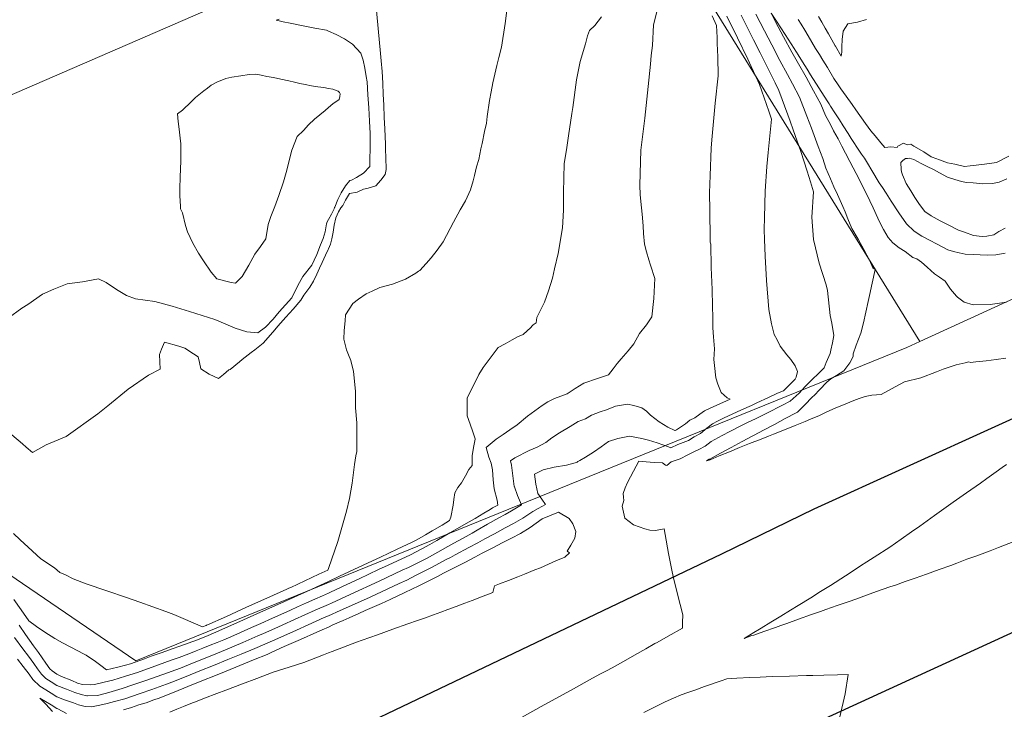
# Model space of a CAD drawing. Header units: inches. Extents: x 11351264 to 11356330, y 6702313 to 6706468.
# Tile 23 of 160: x 11352386 to 11352749, y 6703900 to 6704154. Entities that reach past the tile are written whole.
import ezdxf

# ---------------------------------------------------------------- set-up
doc = ezdxf.new("R2010")
doc.units = ezdxf.units.IN
doc.header["$MEASUREMENT"] = 0
doc.layers.add('Shumate_Contours_clip1', color=7, linetype='Continuous', lineweight=0)
doc.layers.add('Shumate_Parcels_clip1', color=7, linetype='Continuous', lineweight=0)
doc.layers.add('Shumate_Streets_clip1', color=7, linetype='Continuous')

msp = doc.modelspace()

# ---------------------------------------------------------------- linework, layer by layer
at = {"layer": 'Shumate_Contours_clip1'}
for points, elevation in [([(11352566.19, 6704160.92), (11352565.12, 6704152.42), (11352563.84, 6704143.61), (11352562.83, 6704139.88), (11352562.06, 6704136.84), (11352560.55, 6704130.55), (11352559.97, 6704127.23), (11352559.4, 6704123.99), (11352558.55, 6704118.16), (11352558.21, 6704115.64), (11352557.53, 6704112.54), (11352556.6, 6704108.2), (11352556.19, 6704106.18), (11352555.37, 6704102.31), (11352554.61, 6704099.59), (11352553.85, 6704096.39), (11352553.32, 6704094.34), (11352552.38, 6704091.06), (11352550.46, 6704087.02), (11352548.53, 6704083.71), (11352546.13, 6704079.11), (11352542.25, 6704071.87), (11352540.1, 6704068.88), (11352537.85, 6704066.01), (11352535.99, 6704063.93), (11352533.7, 6704061.36), (11352533.14, 6704061.14), (11352532.22, 6704060.36), (11352528.47, 6704058.15), (11352523.61, 6704056.35), (11352518.9, 6704055.12), (11352516.14, 6704053.72), (11352513.87, 6704052.79), (11352511.12, 6704050.77), (11352509.01, 6704049.19), (11352506.34, 6704044.97), (11352506.14, 6704042.85), (11352505.86, 6704039.25), (11352505.71, 6704036.1), (11352506.72, 6704032.18), (11352507.38, 6704030.29), (11352508.26, 6704028.16), (11352509.27, 6704024.11), (11352509.6, 6704020.59), (11352510.02, 6704016.81), (11352510.04, 6704010.78), (11352510.44, 6704005.18), (11352510.44, 6703998.94), (11352510.44, 6703994.71), (11352510.17, 6703993.04), (11352509.67, 6703989.81), (11352508.76, 6703982.96), (11352507.73, 6703977.39), (11352506.62, 6703972.66), (11352503.48, 6703961.43), (11352500, 6703951.52), (11352499.81, 6703950.98), (11352496.46, 6703949.41), (11352486.18, 6703944.59), (11352485.45, 6703944.26), (11352484.67, 6703943.91), (11352477.26, 6703940.58), (11352469.84, 6703937.24), (11352462.42, 6703933.9), (11352455.23, 6703930.66), (11352455.08, 6703930.6), (11352454.92, 6703930.54), (11352453.63, 6703930.08), (11352443.06, 6703934.58), (11352440.15, 6703935.74), (11352430.56, 6703939.17), (11352425.56, 6703940.89), (11352418.34, 6703943.34), (11352410.75, 6703945.92), (11352406, 6703947.7), (11352403.12, 6703949.16), (11352401.01, 6703950.1), (11352399.11, 6703951.76), (11352394.04, 6703955.07), (11352389.35, 6703959.41), (11352386.41, 6703962.11), (11352383.92, 6703964.47)], 1424), ([(11352517.68, 6704157.15), (11352518.42, 6704149.24), (11352519.06, 6704142.7), (11352519.42, 6704138.66), (11352519.78, 6704134.71), (11352520.02, 6704130.38), (11352520.23, 6704126.17), (11352520.38, 6704122.44), (11352520.6, 6704117.73), (11352520.8, 6704113.5), (11352521.04, 6704107.97), (11352521.09, 6704105.92), (11352521.2, 6704103.01), (11352521.23, 6704098.63), (11352520.9, 6704096.7), (11352519.28, 6704094.64), (11352517.48, 6704092.55), (11352514.61, 6704091.66), (11352512.91, 6704091.3), (11352510.56, 6704090.28), (11352507.83, 6704089.72), (11352506.25, 6704087.33), (11352505.29, 6704085.35), (11352504.64, 6704084.47), (11352503.78, 6704082.98), (11352502.7, 6704080.78), (11352502.09, 6704078.08), (11352501.71, 6704075.48), (11352501.29, 6704073), (11352500.75, 6704071.06), (11352500, 6704069.33), (11352499.89, 6704069.07), (11352498.98, 6704067.06), (11352497.69, 6704064.27), (11352496.75, 6704062.21), (11352495.78, 6704060.06), (11352494.52, 6704057.39), (11352493.22, 6704055.17), (11352490.93, 6704052.22), (11352489.79, 6704050.39), (11352487.02, 6704047.11), (11352485.71, 6704045.68), (11352484.34, 6704044.13), (11352481.43, 6704040.81), (11352480.22, 6704039.44), (11352476.98, 6704035.7), (11352475.96, 6704034.59), (11352472.87, 6704032.1), (11352471.55, 6704031.11), (11352468.26, 6704028.5), (11352467.27, 6704027.72), (11352463.75, 6704024.93), (11352463.35, 6704024.69), (11352461.29, 6704023.01), (11352459.49, 6704021.56), (11352456.11, 6704023.19), (11352453.05, 6704025.1), (11352452.56, 6704027.45), (11352452.01, 6704029.52), (11352450.26, 6704030.68), (11352447.09, 6704032.76), (11352444.92, 6704033.47), (11352439.6, 6704034.96), (11352438.51, 6704032.31), (11352437.78, 6704030.38), (11352438.03, 6704024.97), (11352433.75, 6704022.76), (11352426.23, 6704017.59), (11352418.78, 6704011.52), (11352415, 6704008.56), (11352403.34, 6704000.23), (11352396.04, 6703997.11), (11352390.93, 6703994.28), (11352388.67, 6703996.23), (11352387.26, 6703997.45), (11352383.42, 6704000.76)], 1426), ([(11352621.11, 6704157.22), (11352619.75, 6704151.84), (11352619.36, 6704144.3), (11352618.93, 6704140.62), (11352618.72, 6704137.39), (11352617.8, 6704129.11), (11352617.57, 6704126.87), (11352616.54, 6704117.47), (11352615.13, 6704105.73), (11352614.76, 6704092.75), (11352614.82, 6704089.29), (11352615.34, 6704084.44), (11352615.56, 6704082.12), (11352615.97, 6704077.76), (11352616.16, 6704075.02), (11352616.49, 6704071.08), (11352617.22, 6704068.25), (11352618.03, 6704065.28), (11352618.67, 6704063.28), (11352620.23, 6704058.36), (11352619.86, 6704051.03), (11352619.17, 6704044.24), (11352617.15, 6704041.28), (11352614.68, 6704038.13), (11352612.55, 6704034.27), (11352610.5, 6704031.69), (11352607.92, 6704028.84), (11352606.4, 6704027.12), (11352604.91, 6704025.15), (11352603.21, 6704022.91), (11352599.16, 6704021.57), (11352594.12, 6704019.86), (11352590.97, 6704017.92), (11352587.96, 6704015.94), (11352585.63, 6704015.04), (11352583.29, 6704014.15), (11352580.87, 6704012.95), (11352578.74, 6704011.58), (11352576.01, 6704009.69), (11352573.37, 6704007.66), (11352569.57, 6704004.54), (11352566.88, 6704002.63), (11352564.35, 6704000.91), (11352561.84, 6703999.15), (11352558.15, 6703996.18), (11352559.09, 6703992.61), (11352559.92, 6703990.33), (11352560.51, 6703987.95), (11352560.66, 6703984.24), (11352561.04, 6703980.93), (11352562.16, 6703976.71), (11352562.39, 6703974.94), (11352560.51, 6703973.86), (11352559.55, 6703973.33), (11352557.26, 6703971.93), (11352554.04, 6703970.02), (11352550.81, 6703968.12), (11352547.57, 6703966.23), (11352544.8, 6703964.68), (11352539.96, 6703961.88), (11352537.42, 6703960.42), (11352534.45, 6703958.73), (11352530.23, 6703956.6), (11352521.99, 6703952.75), (11352518.52, 6703951.12), (11352511.38, 6703947.78), (11352506.8, 6703945.64), (11352500.73, 6703942.81), (11352500, 6703942.48), (11352497.87, 6703941.52), (11352494.99, 6703940.23), (11352491.92, 6703938.85), (11352488.63, 6703937.36), (11352485.99, 6703936.17), (11352482.47, 6703934.58), (11352479.35, 6703933.19), (11352475.06, 6703931.29), (11352471.7, 6703929.79), (11352467.65, 6703927.98), (11352464.07, 6703926.37), (11352461.45, 6703925.3), (11352459.06, 6703924.32), (11352456.4, 6703923.23), (11352453.69, 6703922.13), (11352451.33, 6703921.17), (11352448.61, 6703920.07), (11352445.05, 6703918.8), (11352442.09, 6703917.74), (11352437.36, 6703916.04), (11352429.68, 6703913.27), (11352425.3, 6703911.83), (11352420.59, 6703910.39), (11352417.34, 6703909.63), (11352413.88, 6703908.83), (11352412.17, 6703908.7), (11352409.39, 6703908.81), (11352407.51, 6703909.32), (11352405.41, 6703910.23), (11352401.65, 6703911.78), (11352399.95, 6703912.66), (11352398.16, 6703913.83), (11352397.35, 6703914.51), (11352395.84, 6703916.71), (11352394.5, 6703918.68), (11352393.14, 6703920.62), (11352391.35, 6703923.06), (11352388.41, 6703927.24), (11352386.02, 6703930.64)], 1420), ([(11352481.85, 6704153.92), (11352480.77, 6704153.55), (11352482.36, 6704153.23), (11352482.67, 6704153.16), (11352486.47, 6704152.39), (11352490.72, 6704151.54), (11352494.99, 6704150.7), (11352499.29, 6704149.89), (11352500, 6704149.57), (11352502.9, 6704148.3), (11352505.91, 6704146.67), (11352508.94, 6704144.71), (11352511.99, 6704141.49), (11352512.78, 6704138.85), (11352513.38, 6704135.86), (11352513.96, 6704132.84), (11352514.26, 6704130.83), (11352514.57, 6704126.04), (11352514.85, 6704121.24), (11352515.13, 6704116.44), (11352515.44, 6704111.84), (11352515.42, 6704111.69), (11352515.39, 6704108.87), (11352515.35, 6704105.88), (11352515.3, 6704102.9), (11352515.26, 6704099.92), (11352515.26, 6704099.66), (11352512.88, 6704097.27), (11352510.33, 6704095.65), (11352508.55, 6704094.7), (11352507.86, 6704094.46), (11352506.28, 6704092.56), (11352504.7, 6704089.95), (11352503.5, 6704087.53), (11352502.39, 6704084.72), (11352502.28, 6704084.52), (11352502.1, 6704084.14), (11352501.09, 6704082.16), (11352500, 6704080.14), (11352499.53, 6704079.26), (11352499.35, 6704078.54), (11352498.83, 6704075.66), (11352498.08, 6704073.18), (11352497.08, 6704070.87), (11352495.75, 6704067.22), (11352494.77, 6704065.12), (11352493.9, 6704063.33), (11352490.61, 6704059.19), (11352489.3, 6704056.91), (11352487.91, 6704054.16), (11352486.48, 6704051.25), (11352484.16, 6704048.71), (11352481.89, 6704046.16), (11352479.67, 6704043.46), (11352476.86, 6704040.53), (11352473.96, 6704038.42), (11352469.93, 6704038.74), (11352465.64, 6704040.13), (11352459.59, 6704042.68), (11352458.13, 6704043.32), (11352448.86, 6704046.26), (11352442.46, 6704048.24), (11352435.99, 6704049.95), (11352428.96, 6704050.93), (11352425.6, 6704052.19), (11352421.91, 6704054.36), (11352418.06, 6704056.95), (11352415.28, 6704058.27), (11352409.43, 6704057.13), (11352406.57, 6704056.77), (11352403.8, 6704056.49), (11352398.87, 6704054.47), (11352394.63, 6704052.63), (11352389.26, 6704048.81), (11352386.99, 6704047.43), (11352381.99, 6704043.78)], 1428), ([(11352600.61, 6704154.83), (11352598.14, 6704151.69), (11352596.21, 6704149.82), (11352595.53, 6704147.77), (11352594.7, 6704144.91), (11352592.74, 6704138.33), (11352591.44, 6704131.64), (11352590.02, 6704121.38), (11352589.74, 6704119.25), (11352588.51, 6704110.99), (11352587.85, 6704106.69), (11352586.9, 6704100.62), (11352586.73, 6704095.46), (11352586.61, 6704090.07), (11352586.62, 6704083.63), (11352586.25, 6704077.07), (11352584.71, 6704067.67), (11352583.3, 6704061.98), (11352582.63, 6704058.48), (11352581.09, 6704053.89), (11352579.65, 6704049.67), (11352576.8, 6704044.05), (11352576.55, 6704042.11), (11352575.44, 6704041.33), (11352575.05, 6704040.92), (11352574.6, 6704040.4), (11352571.72, 6704037.83), (11352569.7, 6704036.9), (11352567.75, 6704035.85), (11352565.15, 6704034.3), (11352562.53, 6704032.96), (11352557.02, 6704025.55), (11352555.44, 6704023.05), (11352551.15, 6704014.3), (11352551.18, 6704011.28), (11352551.09, 6704007.86), (11352552.25, 6704004.67), (11352553.2, 6704001.95), (11352554.09, 6703999.3), (11352554.07, 6703999.19), (11352553.46, 6703996.1), (11352552.95, 6703993.11), (11352553.03, 6703989.46), (11352551.75, 6703988.05), (11352550.54, 6703985.68), (11352549.07, 6703983.16), (11352547.73, 6703981.43), (11352546.61, 6703979.48), (11352546.27, 6703976.97), (11352545.96, 6703974.84), (11352545.17, 6703970.51), (11352544.63, 6703969.17), (11352541.93, 6703967.57), (11352538.24, 6703965.4), (11352535.79, 6703963.96), (11352532.54, 6703962.07), (11352530.92, 6703961.26), (11352525.29, 6703958.61), (11352519.21, 6703955.76), (11352514.68, 6703953.64), (11352507.49, 6703950.28), (11352504.07, 6703948.67), (11352500, 6703946.77), (11352495.78, 6703944.8), (11352493.44, 6703943.7), (11352488.69, 6703941.56), (11352483.57, 6703939.24), (11352476.15, 6703935.92), (11352468.74, 6703932.6), (11352459.65, 6703928.52), (11352455.74, 6703926.91), (11352451.77, 6703925.3), (11352445.25, 6703922.97), (11352442.42, 6703921.95), (11352438.72, 6703920.62), (11352434.73, 6703919.19), (11352432.2, 6703918.28), (11352427.04, 6703916.43), (11352425.3, 6703915.87), (11352422.4, 6703915.2), (11352418.22, 6703914.22), (11352416.11, 6703915.75), (11352414.16, 6703917.32), (11352410.8, 6703919.57), (11352410.3, 6703919.84), (11352409.54, 6703920.16), (11352407.97, 6703921.1), (11352402.05, 6703924.12), (11352399.21, 6703925.77), (11352395.57, 6703928.03), (11352392.5, 6703930.17), (11352389.68, 6703932.2), (11352386.8, 6703936.31), (11352384.13, 6703940.12)], 1422), ([(11352641.37, 6704155.17), (11352643.04, 6704151.64), (11352643.26, 6704147.18), (11352643.3, 6704145.05), (11352643.5, 6704140.12), (11352643.62, 6704133.09), (11352642.47, 6704122.99), (11352641.28, 6704109.48), (11352641.05, 6704106.39), (11352640.66, 6704096.34), (11352640.47, 6704089.93), (11352640.51, 6704083.49), (11352640.67, 6704072.97), (11352640.73, 6704071.85), (11352640.89, 6704071), (11352641.09, 6704062.48), (11352641.35, 6704054.36), (11352641.49, 6704048.24), (11352641.68, 6704043.99), (11352641.71, 6704040.26), (11352641.85, 6704036.91), (11352642.22, 6704032.54), (11352642.08, 6704028.61), (11352642.21, 6704026.3), (11352642.74, 6704021.82), (11352643.5, 6704019.44), (11352644.69, 6704016.42), (11352646.96, 6704014.47), (11352648.05, 6704013.9), (11352642.82, 6704011.63), (11352642.02, 6704011.24), (11352638.6, 6704009.58), (11352636.81, 6704008.38), (11352635.06, 6704007.06), (11352633.23, 6704006.15), (11352631.53, 6704004.86), (11352628.32, 6704002.62), (11352627.73, 6704002.4), (11352627.65, 6704002.42), (11352625.08, 6704003.57), (11352621.85, 6704005.57), (11352618.73, 6704008.01), (11352617.24, 6704009.47), (11352615.47, 6704010.74), (11352612.51, 6704011.59), (11352610.17, 6704012.15), (11352605.76, 6704011.33), (11352602.42, 6704009.99), (11352600.19, 6704009.22), (11352597, 6704008.04), (11352594.68, 6704006.74), (11352592.05, 6704005.65), (11352589.08, 6704003.82), (11352585.11, 6704001.54), (11352582.35, 6703999.71), (11352580.1, 6703997.99), (11352576.97, 6703996.26), (11352574.03, 6703994.97), (11352568.73, 6703992.38), (11352567.04, 6703991.26), (11352567.46, 6703989.68), (11352567.73, 6703987.68), (11352567.94, 6703985.67), (11352568.5, 6703981.81), (11352568.52, 6703981.72), (11352568.54, 6703981.61), (11352569.68, 6703978.38), (11352571.2, 6703975.01), (11352567.5, 6703972.83), (11352565.16, 6703971.5), (11352562.81, 6703970.19), (11352558.57, 6703967.85), (11352554.86, 6703965.72), (11352552.92, 6703964.59), (11352549.66, 6703962.74), (11352546.28, 6703960.9), (11352543.98, 6703959.66), (11352540.3, 6703957.59), (11352536.36, 6703955.39), (11352532.92, 6703953.65), (11352529.54, 6703951.95), (11352527.22, 6703950.87), (11352518.7, 6703946.88), (11352508.05, 6703941.91), (11352501.11, 6703938.81), (11352500, 6703938.31), (11352495.16, 6703936.14), (11352487.53, 6703932.71), (11352483.27, 6703930.79), (11352481.37, 6703929.94), (11352476.15, 6703927.63), (11352473.97, 6703926.67), (11352468.49, 6703924.23), (11352462.11, 6703921.61), (11352457.05, 6703919.54), (11352450.54, 6703916.89), (11352445.46, 6703914.84), (11352438.94, 6703912.51), (11352432.32, 6703910.12), (11352427.98, 6703908.64), (11352423.99, 6703907.34), (11352419.13, 6703905.88), (11352415.96, 6703905), (11352414.92, 6703904.75), (11352411.26, 6703904.58), (11352410.94, 6703904.6), (11352408.9, 6703905.07), (11352406.59, 6703905.84), (11352403.51, 6703907.03), (11352399.94, 6703908.47), (11352397.82, 6703909.79), (11352395.92, 6703910.99), (11352394.24, 6703912.59), (11352392.86, 6703914.54), (11352391.41, 6703916.58), (11352389.44, 6703919.19), (11352387.36, 6703921.95), (11352384.4, 6703926.12)], 1418), ([(11352646.87, 6704155.04), (11352650.69, 6704147.14), (11352654.49, 6704139.24), (11352655.77, 6704136.47), (11352657.57, 6704132.66), (11352658.88, 6704129.91), (11352662.3, 6704120.05), (11352663.31, 6704117.13), (11352662.01, 6704104.82), (11352661.6, 6704099.71), (11352660.95, 6704090.58), (11352660.67, 6704080.93), (11352660.55, 6704076.5), (11352660.72, 6704072.72), (11352660.91, 6704066.61), (11352661.37, 6704057.72), (11352662.34, 6704047.01), (11352663.29, 6704041.73), (11352664.3, 6704037.82), (11352665.31, 6704035.77), (11352666.47, 6704033.48), (11352668.95, 6704030.25), (11352670.42, 6704028.6), (11352672.04, 6704026.22), (11352672.89, 6704024.19), (11352672.35, 6704022.07), (11352671.93, 6704021.25), (11352669.89, 6704019.22), (11352667.64, 6704017.01), (11352665.53, 6704016.09), (11352662.12, 6704014.61), (11352657.89, 6704012.56), (11352655.85, 6704011.65), (11352652.25, 6704010.03), (11352650.37, 6704009.17), (11352647.44, 6704007.84), (11352645.62, 6704006.91), (11352643.32, 6704005.78), (11352641.51, 6704004.85), (11352639.42, 6704003.25), (11352637.12, 6704001.25), (11352634.74, 6704000), (11352632.64, 6703998.77), (11352630.75, 6703997.96), (11352628.8, 6703997.21), (11352626.2, 6703995.96), (11352625.35, 6703996.42), (11352621.13, 6703997.9), (11352618, 6703998.82), (11352615.45, 6703999.5), (11352610.95, 6704000.28), (11352606.65, 6703999.49), (11352603.23, 6703998.35), (11352600.53, 6703996.34), (11352597.71, 6703994.4), (11352594.76, 6703992.55), (11352592.68, 6703991.39), (11352591.87, 6703990.91), (11352591.67, 6703990.78), (11352590.91, 6703990.46), (11352587.78, 6703989.62), (11352583.21, 6703988.87), (11352579.1, 6703987.87), (11352575.93, 6703986.35), (11352576.45, 6703982.57), (11352577.18, 6703979.14), (11352578.64, 6703977.08), (11352580, 6703975.09), (11352577.34, 6703973.63), (11352575.38, 6703972.6), (11352571.67, 6703970.11), (11352568.19, 6703968.15), (11352565.14, 6703966.47), (11352561.15, 6703964.35), (11352557.59, 6703962.45), (11352555.05, 6703961.03), (11352551.77, 6703959.22), (11352546.72, 6703956.57), (11352544.95, 6703955.62), (11352543.17, 6703954.7), (11352538.29, 6703952.03), (11352534.84, 6703950.3), (11352532.38, 6703949.07), (11352528.85, 6703947.3), (11352526.04, 6703945.98), (11352515.39, 6703941.02), (11352509.61, 6703938.44), (11352504.36, 6703936.09), (11352500, 6703934.14), (11352498.4, 6703933.43), (11352492.59, 6703930.83), (11352488.22, 6703928.87), (11352480.27, 6703925.31), (11352472.92, 6703922.08), (11352467.91, 6703920.02), (11352462.89, 6703917.97), (11352457.71, 6703915.85), (11352452.65, 6703913.79), (11352447.59, 6703911.74), (11352442.29, 6703909.6), (11352440.31, 6703908.88), (11352434.96, 6703906.96), (11352430.65, 6703905.45), (11352427.45, 6703904.36), (11352425.01, 6703903.57), (11352421.22, 6703902.51), (11352418.48, 6703901.81), (11352415.84, 6703901.13), (11352412.69, 6703900.59), (11352410.4, 6703900.73), (11352407.98, 6703901.36), (11352406.07, 6703902.06), (11352405.63, 6703902.21), (11352405.35, 6703902.32), (11352402.73, 6703903.15), (11352399.93, 6703904.26), (11352397.81, 6703905.56), (11352395.84, 6703906.77), (11352393.66, 6703908.12), (11352391.14, 6703910.68), (11352389.71, 6703912.59), (11352387.48, 6703915.47), (11352385.45, 6703918.08)], 1416), ([(11352652.14, 6704155.44), (11352656.68, 6704146.38), (11352659.14, 6704141.52), (11352661.99, 6704135.7), (11352663.64, 6704132.44), (11352664.58, 6704130.45), (11352666.01, 6704127.63), (11352669.27, 6704118.7), (11352670.16, 6704116.36), (11352671.27, 6704113.19), (11352674.07, 6704105.16), (11352676.35, 6704097.96), (11352677.64, 6704094.07), (11352678.77, 6704090.32), (11352678.16, 6704080.95), (11352678.69, 6704072.76), (11352680.85, 6704064.08), (11352683.36, 6704056.07), (11352683.89, 6704053.94), (11352684.94, 6704044.79), (11352685.48, 6704041.99), (11352686.26, 6704037.42), (11352685.73, 6704034.67), (11352685.13, 6704032.03), (11352684.83, 6704030.77), (11352683.45, 6704027.4), (11352682.66, 6704025.43), (11352681.19, 6704024.03), (11352680.5, 6704023.29), (11352678.38, 6704021.25), (11352675.64, 6704018.65), (11352673.44, 6704016.17), (11352670.17, 6704013.16), (11352667.27, 6704011.74), (11352661.53, 6704008.79), (11352657.43, 6704006.71), (11352654.46, 6704005.3), (11352651.99, 6704004.11), (11352647.92, 6704002), (11352645.11, 6704000.52), (11352641, 6703998.37), (11352638.77, 6703996.61), (11352636.48, 6703995.35), (11352634.65, 6703994.49), (11352632.41, 6703993.45), (11352629.56, 6703991.96), (11352626.34, 6703990.89), (11352624.67, 6703989.52), (11352624.24, 6703989.68), (11352623.08, 6703990.51), (11352620.01, 6703990.65), (11352617.1, 6703990.83), (11352614.41, 6703991.06), (11352612.36, 6703987.35), (11352610.15, 6703983.2), (11352609.31, 6703981.22), (11352608.66, 6703979.18), (11352608.7, 6703977.77), (11352608.82, 6703976.56), (11352608.26, 6703974.53), (11352608.7, 6703972.31), (11352609.24, 6703970.08), (11352612.42, 6703967.58), (11352616.54, 6703966.1), (11352618.48, 6703965.63), (11352620.53, 6703965.52), (11352623.69, 6703966.21), (11352624.06, 6703964.01), (11352625.28, 6703957.07), (11352626.65, 6703950.31), (11352627.16, 6703948.07), (11352628.63, 6703942.06), (11352630.58, 6703934.41), (11352630.46, 6703931.62), (11352630.51, 6703929.61), (11352625.22, 6703926.6), (11352621.09, 6703924.26), (11352620.33, 6703923.85), (11352616.98, 6703921.95), (11352612.83, 6703919.62), (11352608.68, 6703917.3), (11352604.51, 6703914.97), (11352602.46, 6703913.89), (11352599.97, 6703912.57), (11352596.24, 6703910.49), (11352590.32, 6703907.24), (11352587.9, 6703905.89), (11352579.54, 6703901.28), (11352571.2, 6703896.68)], 1414), ([(11352657.54, 6704155.77), (11352660.74, 6704149.67), (11352663.43, 6704144.49), (11352666.38, 6704138.73), (11352669.11, 6704133.58), (11352670.98, 6704130.09), (11352673.53, 6704125.23), (11352676.23, 6704118.21), (11352677.99, 6704113.85), (11352680.49, 6704107.07), (11352682.13, 6704102.58), (11352683.31, 6704099.04), (11352685.04, 6704095.14), (11352686.28, 6704092.16), (11352687.54, 6704089.35), (11352689.57, 6704084.95), (11352690.38, 6704082.95), (11352691.39, 6704080.41), (11352692.9, 6704076.86), (11352695.19, 6704072.89), (11352697.24, 6704069.12), (11352699.37, 6704065.17), (11352700.64, 6704062.34), (11352701.43, 6704061.71), (11352700.39, 6704056.73), (11352699.41, 6704052.09), (11352698.91, 6704049.95), (11352697.99, 6704046.04), (11352697.16, 6704042.13), (11352696.17, 6704038.26), (11352694.51, 6704033.85), (11352693.4, 6704030.63), (11352693.39, 6704029.61), (11352692.08, 6704027.34), (11352689.91, 6704024.34), (11352687.27, 6704022.61), (11352685.19, 6704021.4), (11352683.69, 6704020.21), (11352681.01, 6704017.38), (11352679.06, 6704015.37), (11352678.26, 6704014.67), (11352675.59, 6704011.82), (11352673.33, 6704009.6), (11352672.8, 6704009.16), (11352672.35, 6704008.92), (11352668.34, 6704006.79), (11352664.34, 6704004.66), (11352660.34, 6704002.53), (11352656.94, 6704000.71), (11352656.67, 6704000.57), (11352656.44, 6704000.46), (11352652.43, 6703998.31), (11352648.42, 6703996.16), (11352644.42, 6703994), (11352640.49, 6703991.89), (11352640.45, 6703991.86), (11352640.42, 6703991.84), (11352640.36, 6703991.81), (11352639.32, 6703991.27), (11352640.35, 6703991.5), (11352640.67, 6703991.62), (11352644, 6703993.01), (11352647.75, 6703994.56), (11352651.48, 6703996.1), (11352655.2, 6703997.61), (11352657.14, 6703998.37), (11352657.87, 6703998.58), (11352660.12, 6703999.49), (11352662.2, 6704000.32), (11352664.06, 6704001.07), (11352668, 6704002.63), (11352671.93, 6704004.19), (11352675.64, 6704005.68), (11352677.63, 6704006.54), (11352680.97, 6704007.98), (11352683.45, 6704009.1), (11352686.95, 6704010.71), (11352689.8, 6704011.91), (11352693.56, 6704013.43), (11352695.57, 6704014.13), (11352697.74, 6704014.91), (11352700.22, 6704015.43), (11352703.66, 6704015.7), (11352707.46, 6704017.78), (11352712.28, 6704020.29), (11352718.35, 6704021.78), (11352724.05, 6704023.98), (11352726.47, 6704024.94), (11352728.72, 6704025.78), (11352731.29, 6704026.56), (11352734.66, 6704027.35), (11352735.92, 6704027.72), (11352736.55, 6704027.49), (11352738.58, 6704027.69), (11352742.34, 6704028.07), (11352746.02, 6704028.51), (11352749.63, 6704029)], 1412), ([(11352749.38, 6704067.76), (11352745.96, 6704067.08), (11352742.88, 6704067), (11352740.12, 6704067.11), (11352737.75, 6704067.21), (11352734.59, 6704067.43), (11352732.4, 6704067.81), (11352730.34, 6704068.4), (11352728.26, 6704068.99), (11352726.16, 6704070.12), (11352724.12, 6704071.23), (11352721.75, 6704072.41), (11352718.61, 6704073.95), (11352715.79, 6704075.81), (11352713, 6704078.57), (11352710.13, 6704082.57), (11352707.36, 6704086.89), (11352705.46, 6704089.87), (11352704.13, 6704091.91), (11352702.99, 6704093.66), (11352700.21, 6704098.2), (11352698.69, 6704100.88), (11352697.52, 6704102.75), (11352696.49, 6704104.18), (11352695.7, 6704105.3), (11352692.67, 6704109.99), (11352691.51, 6704111.82), (11352689.64, 6704114.69), (11352688.28, 6704116.85), (11352686.61, 6704119.41), (11352685.05, 6704121.88), (11352684.48, 6704122.74), (11352683.76, 6704123.83), (11352680.72, 6704128.62), (11352677.69, 6704133.44), (11352676.36, 6704135.56), (11352674.66, 6704138.27), (11352673.08, 6704140.79), (11352672.48, 6704141.77), (11352672.19, 6704142.24), (11352672.04, 6704142.49), (11352671.89, 6704142.74), (11352671.61, 6704143.2), (11352668.25, 6704148.33), (11352665.05, 6704153.19), (11352663.11, 6704156.14), (11352664.79, 6704152.99), (11352667.74, 6704147.46), (11352670.77, 6704141.77), (11352673.21, 6704137.47), (11352675.98, 6704132.54), (11352678.74, 6704127.61), (11352681.48, 6704122.68), (11352683.19, 6704118.48), (11352685, 6704115.21), (11352686.16, 6704112.88), (11352687.79, 6704109.91), (11352689.13, 6704107.2), (11352690.56, 6704104.58), (11352692.1, 6704101.49), (11352693.32, 6704099.24), (11352695.52, 6704094.95), (11352697.08, 6704091.91), (11352698.62, 6704088.86), (11352699.51, 6704087.03), (11352700.68, 6704084.43), (11352702.46, 6704080.69), (11352703.49, 6704078.61), (11352704.59, 6704076.48), (11352706.3, 6704073.47), (11352708.02, 6704071.56), (11352710.35, 6704069.73), (11352712.46, 6704068.36), (11352715.37, 6704066.19), (11352716.85, 6704065.67), (11352718.48, 6704064.39), (11352720.64, 6704062.53), (11352723.28, 6704060.17), (11352725.23, 6704058.92), (11352727.22, 6704057.48), (11352729.28, 6704054.52), (11352731.49, 6704051.85), (11352731.86, 6704051.5), (11352734.3, 6704049.66), (11352737.59, 6704048.74), (11352743.88, 6704048.85), (11352749.9, 6704049.66)], 1410), ([(11352750.69, 6704103.47), (11352746.19, 6704101.18), (11352741.7, 6704100.48), (11352738.71, 6704100.12), (11352736.44, 6704099.89), (11352734.32, 6704099.74), (11352730.83, 6704100.48), (11352728.17, 6704101.06), (11352725.13, 6704102.09), (11352722.41, 6704103.09), (11352722.04, 6704103.3), (11352719.4, 6704105.06), (11352715.74, 6704107.21), (11352714.58, 6704107.9), (11352713.21, 6704107.72), (11352711.94, 6704108.22), (11352709.82, 6704107.19), (11352709.53, 6704106.64), (11352707.29, 6704106.95), (11352705.07, 6704106.63), (11352703.58, 6704108.41), (11352701.42, 6704111.01), (11352699.92, 6704112.88), (11352697.89, 6704115.5), (11352694.39, 6704120.59), (11352692.95, 6704122.57), (11352690.78, 6704125.56), (11352688.78, 6704128.36), (11352687.33, 6704130.51), (11352686.77, 6704131.33), (11352686.29, 6704132.12), (11352683.87, 6704136.11), (11352682.24, 6704138.83), (11352680.94, 6704140.89), (11352679.52, 6704143.19), (11352678.16, 6704145.52), (11352676.83, 6704147.8), (11352675.54, 6704149.97), (11352674.23, 6704152.17), (11352673.13, 6704153.9)], 1412), ([(11352698.21, 6704153.91), (11352694.98, 6704152.83), (11352691.4, 6704152.29), (11352689.73, 6704149.55), (11352689.25, 6704146.48), (11352689.21, 6704143.74), (11352689.13, 6704141.81), (11352688.95, 6704140.31), (11352686.85, 6704144), (11352686.78, 6704144.13), (11352685.53, 6704146.32), (11352684.27, 6704148.54), (11352683.05, 6704150.69), (11352681.79, 6704152.89), (11352680.64, 6704154.91)], 1414), ([(11352750.02, 6704095.18), (11352747.19, 6704093.87), (11352744.75, 6704093.42), (11352741.12, 6704093.29), (11352737.61, 6704093.61), (11352735.12, 6704093.75), (11352733.28, 6704094.16), (11352730.83, 6704094.83), (11352728.16, 6704095.78), (11352725.17, 6704097.39), (11352722.94, 6704098.61), (11352720.67, 6704099.62), (11352718.44, 6704100.76), (11352715.66, 6704102.3), (11352714.04, 6704102.75), (11352713.41, 6704102.67), (11352712.6, 6704102.68), (11352711.72, 6704101.95), (11352710.91, 6704101.13), (11352711, 6704098.6), (11352711.14, 6704097.77), (11352711.53, 6704096.6), (11352712.89, 6704093.36), (11352714.56, 6704090.73), (11352716.08, 6704088.21), (11352717.86, 6704085.63), (11352719.79, 6704083.07), (11352722.15, 6704081.45), (11352725.37, 6704079.68), (11352728.55, 6704078.09), (11352732.11, 6704076.25), (11352734.4, 6704075.46), (11352737.7, 6704074.21), (11352740.85, 6704073.88), (11352742.61, 6704074.06), (11352745.16, 6704074.47), (11352747.03, 6704075.76), (11352749.32, 6704077)], 1410), ([(11352749.85, 6703989.83), (11352748.27, 6703988.7), (11352746.02, 6703987.11), (11352742.59, 6703984.68), (11352740.26, 6703983.03), (11352735.15, 6703979.42), (11352730.25, 6703975.95), (11352723.32, 6703971.05), (11352717.89, 6703967.2), (11352714.86, 6703965.05), (11352711.09, 6703962.4), (11352706.84, 6703959.38), (11352701.13, 6703955.71), (11352698.41, 6703953.95), (11352696.12, 6703952.51), (11352692.64, 6703950.24), (11352686.7, 6703946.41), (11352685, 6703945.3), (11352681.38, 6703943.05), (11352677.76, 6703940.79), (11352673.09, 6703937.91), (11352670.32, 6703936.17), (11352666.7, 6703933.96), (11352663.07, 6703931.75), (11352659.43, 6703929.54), (11352656.18, 6703927.59), (11352655.75, 6703927.32), (11352653.16, 6703925.77), (11352656.07, 6703926.79), (11352656.72, 6703927.03), (11352660.44, 6703928.33), (11352664.69, 6703929.83), (11352666.7, 6703930.54), (11352668.93, 6703931.33), (11352673.18, 6703932.82), (11352678.05, 6703934.54), (11352681.3, 6703935.69), (11352683.33, 6703936.41), (11352687.45, 6703937.86), (11352691.9, 6703939.43), (11352694.3, 6703940.28), (11352696.34, 6703941), (11352702, 6703943.02), (11352706.93, 6703944.74), (11352708.93, 6703945.44), (11352712.55, 6703946.71), (11352716.15, 6703947.94), (11352720.37, 6703949.4), (11352725.08, 6703951.13), (11352729.33, 6703952.7), (11352731.6, 6703953.54), (11352735.29, 6703954.92), (11352738.94, 6703956.24), (11352743.78, 6703958.08), (11352746.91, 6703959.27), (11352752.98, 6703961.6)], 1412), ([(11352441.53, 6703898.64), (11352444.2, 6703899.69), (11352446.59, 6703900.69), (11352449.28, 6703901.74), (11352451.67, 6703902.7), (11352454.32, 6703903.73), (11352458.87, 6703905.46), (11352462.2, 6703906.73), (11352468.31, 6703909.08), (11352473.65, 6703911.05), (11352479.64, 6703913.29), (11352485.6, 6703915.21), (11352490.91, 6703916.95), (11352498.18, 6703919.69), (11352500, 6703920.41), (11352501.45, 6703920.98), (11352505.55, 6703922.54), (11352510.36, 6703924.45), (11352512.39, 6703925.15), (11352518.08, 6703927.15), (11352523.76, 6703929.14), (11352529.24, 6703931.09), (11352532.86, 6703932.39), (11352535.37, 6703933.29), (11352538.69, 6703934.51), (11352541.38, 6703935.48), (11352544.03, 6703936.46), (11352547.14, 6703937.59), (11352550.33, 6703938.78), (11352552.96, 6703939.78), (11352556.44, 6703941.11), (11352560.64, 6703942.72), (11352561.22, 6703945.16), (11352563.06, 6703945.95), (11352566.31, 6703947.08), (11352569.82, 6703948.46), (11352572.24, 6703949.48), (11352576.04, 6703951.06), (11352578.11, 6703951.84), (11352581.06, 6703953.15), (11352583.75, 6703954.34), (11352587.12, 6703955.66), (11352588.78, 6703957.3), (11352588, 6703957.96), (11352589.29, 6703960.17), (11352590.84, 6703962.73), (11352591.19, 6703965.16), (11352590.04, 6703968.01), (11352588.77, 6703969.97), (11352584.75, 6703972.25), (11352581.43, 6703970.97), (11352578.71, 6703969.82), (11352574.36, 6703966.71), (11352570.74, 6703964.46), (11352567.5, 6703962.73), (11352564.08, 6703960.96), (11352560.65, 6703959.19), (11352556.63, 6703957.13), (11352553.9, 6703955.67), (11352550.46, 6703953.91), (11352547.03, 6703952.16), (11352542.36, 6703949.8), (11352540.22, 6703948.65), (11352536.77, 6703946.93), (11352533.31, 6703945.21), (11352528.16, 6703942.65), (11352522.73, 6703940.12), (11352519.53, 6703938.69), (11352516.95, 6703937.54), (11352513.57, 6703936.03), (11352511.17, 6703934.96), (11352507.6, 6703933.37), (11352505.39, 6703932.38), (11352501.64, 6703930.72), (11352500, 6703929.98), (11352497.65, 6703928.94), (11352495.68, 6703928.06), (11352489.72, 6703925.4), (11352483.75, 6703922.74), (11352479.18, 6703920.71), (11352477.38, 6703919.91), (11352472.36, 6703917.86), (11352467.33, 6703915.81), (11352462.31, 6703913.76), (11352458.37, 6703912.16), (11352453.31, 6703910.1), (11352448.25, 6703908.04), (11352443.19, 6703905.98), (11352439.11, 6703904.32), (11352437.62, 6703903.78), (11352435.67, 6703903.09), (11352432.8, 6703902.08), (11352430.21, 6703901.28), (11352427.51, 6703900.32), (11352424.49, 6703899.48)], 1414), ([(11352616.22, 6703898.53), (11352622.12, 6703901.45), (11352624.06, 6703902.42), (11352627.16, 6703903.77), (11352630, 6703904.98), (11352632.4, 6703905.82), (11352635.04, 6703906.76), (11352638.58, 6703908.01), (11352644.76, 6703910.2), (11352646.76, 6703910.91), (11352650.44, 6703911.18), (11352655.3, 6703911.34), (11352659.15, 6703911.52), (11352663.55, 6703911.69), (11352669.86, 6703911.89), (11352676.17, 6703912.06), (11352678.5, 6703912.13), (11352682.59, 6703912.21), (11352687.56, 6703912.36), (11352691.54, 6703912.43), (11352690.38, 6703905.32), (11352688.47, 6703896.87)], 1414), ([(11352403.51, 6703898.05), (11352400.29, 6703899.77), (11352399.92, 6703899.93), (11352397.8, 6703901.25), (11352395.74, 6703902.53), (11352393.68, 6703903.81), (11352395.87, 6703901.54), (11352398.35, 6703898.82)], 1414)]:
    msp.add_lwpolyline(points, dxfattribs=dict(at, elevation=elevation))
at = {"layer": 'Shumate_Contours_clip1', "elevation": 1430}
msp.add_lwpolyline([(11352444.4, 6704119.1), (11352446.24, 6704120.43), (11352446.87, 6704121.06), (11352448.85, 6704122.88), (11352451.07, 6704125.07), (11352454.05, 6704127.59), (11352455.4, 6704128.58), (11352456.76, 6704129.63), (11352458.87, 6704130.74), (11352462.24, 6704132.15), (11352464.41, 6704132.64), (11352467.76, 6704133.04), (11352470.8, 6704133.55), (11352473.23, 6704133.76), (11352475.19, 6704133.33), (11352477.36, 6704132.89), (11352479.75, 6704132.42), (11352482.48, 6704131.82), (11352485.41, 6704131.19), (11352487.46, 6704130.76), (11352489.51, 6704130.32), (11352491.47, 6704129.9), (11352493.8, 6704129.4), (11352496.06, 6704129.06), (11352498.29, 6704128.77), (11352500, 6704128.44), (11352501.61, 6704128.13), (11352503.63, 6704127.5), (11352504.09, 6704126.98), (11352504.28, 6704126.49), (11352504.27, 6704125.48), (11352503.93, 6704124.35), (11352501.6, 6704122.79), (11352500, 6704121.42), (11352498.76, 6704120.36), (11352494.82, 6704117.16), (11352492.61, 6704115), (11352490.82, 6704112.97), (11352488.49, 6704110.7), (11352486.49, 6704105.67), (11352485.54, 6704101.84), (11352484.68, 6704098.29), (11352483.42, 6704094), (11352481.8, 6704088.96), (11352480.25, 6704084.91), (11352478.76, 6704081.31), (11352477.75, 6704078.27), (11352476.92, 6704072.97), (11352474.94, 6704070.23), (11352472.88, 6704067.34), (11352470.63, 6704063.36), (11352468.23, 6704059.13), (11352465.82, 6704056.68), (11352464.19, 6704056.99), (11352458.9, 6704058.3), (11352456.85, 6704060.78), (11352454.02, 6704064.87), (11352452.1, 6704067.7), (11352450.06, 6704071.43), (11352448.08, 6704075.65), (11352447.31, 6704077.99), (11352446.19, 6704082.62), (11352445.5, 6704084.11), (11352445.45, 6704084.93), (11352445.32, 6704089.02), (11352445.23, 6704091.11), (11352445.36, 6704096.28), (11352445.45, 6704098.38), (11352445.64, 6704102.15), (11352445.62, 6704105.75), (11352445.62, 6704108.01), (11352445.38, 6704110.17), (11352445.03, 6704113.49), (11352444.69, 6704116.29)], close=True, dxfattribs=at)
at = {"layer": 'Shumate_Parcels_clip1'}
for points in [[(11353012, 6704158), (11352941, 6704133.5), (11352798.16, 6704070.41), (11352765.69, 6704056.95), (11352764.41, 6704056.4), (11352717.88, 6704035.19), (11352617, 6704198.5), (11352558, 6704292.5), (11352479, 6704261), (11352462, 6704299.5), (11352429, 6704379), (11352558.89, 6704457.26), (11352559, 6704457), (11352577, 6704412.5), (11352591.39, 6704421.31), (11352594, 6704420), (11352600, 6704420), (11352604, 6704422), (11352608, 6704425.5), (11352611, 6704430), (11352611.63, 6704433.12), (11352626.24, 6704441.97), (11352827, 6704563.5)], [(11352479, 6704261), (11352514, 6704183), (11352300.75, 6704090.37), (11352247.2, 6704213.53), (11352462, 6704299.5)], [(11352717.88, 6704035.19), (11352713.08, 6704033), (11352600, 6703987), (11352429, 6703917.5), (11352353.54, 6703968.95), (11352341.79, 6703995.98), (11352300.75, 6704090.37), (11352514, 6704183), (11352479, 6704261), (11352558, 6704292.5), (11352617, 6704198.5)]]:
    msp.add_lwpolyline(points, close=True, dxfattribs=at)
at = {"layer": 'Shumate_Streets_clip1', "color": 2}
for points in [[(11352396, 6703838), (11352645, 6703957), (11352679, 6703973.5), (11352713, 6703989), (11352747, 6704004.5), (11352781, 6704020), (11352816, 6704034.5), (11352850, 6704048.5), (11352885, 6704062.5), (11352920, 6704076), (11352955, 6704088.5), (11352991, 6704101.5), (11352997.01, 6704103.61)], [(11352423, 6703777), (11352753, 6703928.5), (11352774, 6703939), (11352785, 6703944.5), (11352817, 6703960), (11352850, 6703975), (11352882, 6703989.5), (11352915, 6704003.5), (11352948, 6704017), (11352981, 6704030), (11353002, 6704038), (11353009, 6704041)]]:
    msp.add_lwpolyline(points, dxfattribs=at)

doc.saveas('drawing.dxf')
